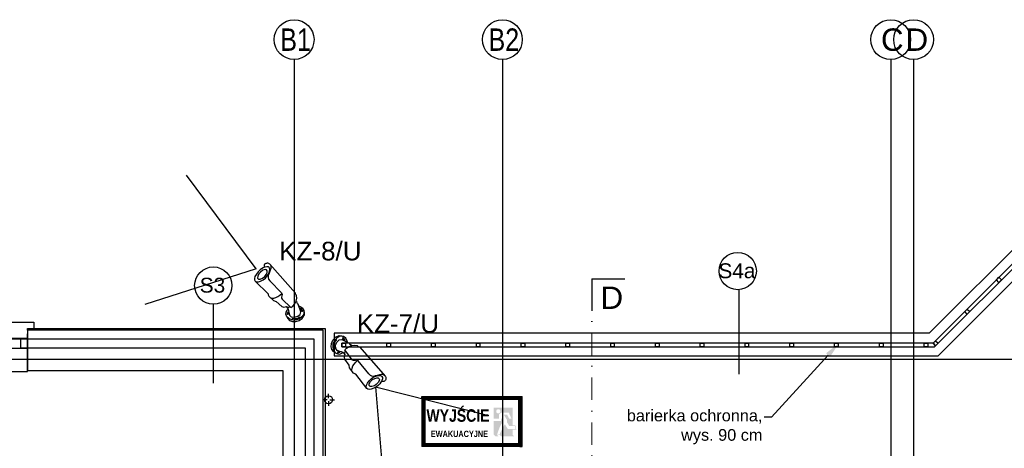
# Model space of a CAD drawing. Header units: millimetres. Extents: x -7023 to 53801, y 9849 to 33561.
# Tile 121 of 256: x 11323 to 12422, y 22293 to 22772. Entities that reach past the tile are written whole.
import ezdxf
from ezdxf.enums import TextEntityAlignment as Align

# ---------------------------------------------------------------- set-up
doc = ezdxf.new("R2010")
doc.units = ezdxf.units.MM
doc.linetypes.add('DASHDOT', pattern=[1, 0.5, -0.25, 0, -0.25])
doc.layers.get('0').update_dxf_attribs({"lineweight": 9})
for name, color, linetype in [('.IE_podklad', 252, 'Continuous'), ('IE_CCTV', 6, 'Continuous'), ('IE_SKD', 6, 'Continuous')]:
    doc.layers.add(name, color=color, linetype=linetype)
doc.styles.add('Arial', font='arial.ttf', dxfattribs={"height": 125})
doc.styles.add('Opisowy', font='arial.ttf')
doc.styles.get("Standard").update_dxf_attribs({"font": 'arial.ttf'})
doc.linetypes.add('ZIGZAG', pattern='A,0.00254,-5.08,[131,ltypeshp.shx,S=5.08,R=0,X=-5.08,Y=0],-10.16,[131,ltypeshp.shx,S=5.08,R=180,X=5.08,Y=0],-5.08', length=20.32254)

# ---------------------------------------------------------------- blocks, each defined once
blk = doc.blocks.new('AAT_BULLET')
for points in [[(49.95, 5.18), (48.88, 5.09), (47.88, 4.65), (46.94, 3.84), (46.09, 2.79), (45.02, 1.37), (44.16, -0.01), (43.44, -1.09), (42.22, -1.95), (40.98, -2.31), (39.17, -2.2), (25.9, 0.23), (24.78, -0.03), (23.97, -0.97), (23.28, -1.79), (22.5, -2.29), (21.56, -2.25), (11.99, -0.09), (12.11, 1.71), (12.83, 4.14), (14, 6.17), (15.57, 7.94), (17.16, 8.85), (18.01, 9.03), (18.93, 8.95), (19.66, 9.39)], [(19.66, 9.39), (50.29, 5.14)], [(7.55, -6.98), (5.98, -7.06), (3.92, -6.78), (1.99, -5.35), (0.47, -3.15), (-0.39, -0.45), (-0.41, 2.59), (0.98, 5.6), (2.64, 6.76), (4.06, 7.21)], [(9.6, 5.93), (8.06, 6.95), (6.28, 7.52), (4.06, 7.21), (1.83, 5.57), (0.93, 2.91), (0.62, 0.15), (1.67, -2.81), (3.45, -5.06), (5.54, -6.44), (7.55, -6.98), (9.81, -6.34), (11.15, -5.33), (12.03, -3.69), (12.29, -2.69)], [(14.72, -2.83), (13.49, -2.64), (12.01, -2.7), (10.88, -3.08), (9.76, -3.65), (7.68, -4.49), (5.73, -3.99), (3.88, -2.04), (3.07, 0.59), (3.27, 3.08), (4.72, 4.73), (11.01, 6.27), (11.53, 6.02), (12.62, 6.19), (13.86, 5.93)], [(45.47, -12.09), (31.37, -9.11), (30.56, -9.58), (29.39, -9.88), (27.87, -9.48), (26.86, -8.74), (25.96, -7.39), (25.32, -5.64), (25.08, -3.99), (25.09, -1.91), (25.34, 0.1)], [(50.29, 5.14), (50.8, 4.99), (51.26, 4.74), (51.74, 4.31), (52.14, 3.76), (52.37, 3.3), (52.55, 2.82), (52.61, 2.34), (52.56, 1.61), (52.24, 1.1), (51.7, 0.58), (51.26, 0.38), (50.64, 0.19), (50.86, -0.8), (50.94, -2.32), (50.94, -3.81), (50.52, -5.93), (49.72, -8.18), (48.69, -10.24), (47.49, -11.48), (46.67, -11.92), (45.47, -12.09), (44.51, -11.69), (43.6, -10.33), (43.14, -8.56), (42.97, -6.23), (43.08, -3.96), (43.62, -1.83), (44.61, 0.25), (45.87, 1.95), (46.99, 2.94), (47.66, 3.19), (48.44, 3.21), (49.28, 2.75), (49.97, 1.91), (50.56, 0.71), (50.64, 0.19)], [(29.39, -9.88), (24.32, -8.54), (22.62, -7.3), (16.71, -5.81), (15.51, -4.71), (14.67, -2.71), (13.71, -2.05), (13.13, -1.11), (13.07, -0.33)]]:
    blk.add_lwpolyline(points)
for points in [[(1.24, 1.68), (1.66, 1.05), (1.72, -0.04), (1.75, -0.72), (2.28, -1.69), (2.83, -2.54), (3.15, -3.18), (3.82, -3.95), (3.52, -4.54), (2.71, -3.79), (2.14, -2.76), (1.29, -0.96), (1.11, -0.13), (1.09, 1.27)], [(4.98, 6.3), (5.94, 6.25), (6.94, 5.86), (7.37, 5.69), (7.28, 5.46), (6.91, 5.36), (6, 5.37), (5.22, 5.5), (4.63, 5.6), (4.5, 5.91), (4.42, 6.32)], [(48.6, -0.16), (49.36, -2.2), (49.25, -4.68), (48.7, -6.43), (47.61, -8.22), (46.52, -9.12), (45.42, -9.04), (44.54, -7.9), (44.29, -5.93), (44.46, -3.63), (45.07, -1.83), (46.01, -0.37), (46.96, 0.38), (47.93, 0.36)], [(8.78, -5.53), (9.75, -4.79), (10.14, -4.27), (10.32, -3.77), (9.8, -3.82), (9.54, -3.99), (9.32, -4.19), (8.92, -4.54), (8.72, -5), (8.71, -5.4)]]:
    blk.add_lwpolyline(points, close=True)
blk = doc.blocks.new('zw$65D6')
at = {"layer": 'IE_SKD'}
for p, q in [((0, 0), (41.4, -123.6)), ((0.1, -0.2), (130.5, -0.9))]:
    blk.add_line(p, q, dxfattribs=at)

msp = doc.modelspace()

# ---------------------------------------------------------------- hatches: boundary and pattern name
at = {"layer": '.IE_podklad'}
h = msp.add_hatch(dxfattribs=at)
h.set_pattern_fill('ANSI31', color=256, scale=0.007)
h.set_pattern_definition([(45, (10431.40261, 22497.550158), (-0.0157154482, 0.0157154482), [])])
h.paths.add_polyline_path([(11772, 22350.9), (11772, 22294.9), (11884, 22294.9), (11884, 22350.9)])
h.paths.add_polyline_path([(11880.5, 22341), (11880.5, 22318), (11880.5, 22298.4), (11775.5, 22298.4), (11775.5, 22318), (11775.5, 22341), (11775.5, 22347.4), (11880.5, 22347.4)], flags=16)
at = {"layer": '.IE_podklad', "lineweight": 0}
h = msp.add_hatch(color=256, dxfattribs=at)
h.paths.add_polyline_path([(11854.4, 22306.2), (11857.9, 22306.2), (11856.4, 22307.9), (11859.2, 22307.9), (11860.7, 22306.2), (11875.4, 22306.2), (11873.5, 22308.2), (11873.5, 22313.9), (11877.6, 22313.9), (11876.6, 22318.5), (11873.5, 22318.5), (11873.5, 22338.3), (11852.5, 22338.3), (11852.5, 22326.1), (11858.4, 22326.1), (11858.4, 22330.9), (11860.9, 22332.9), (11869.2, 22332.9), (11872.3, 22325.9), (11869.8, 22325.9), (11867.4, 22330.6), (11863.6, 22330.6), (11867.2, 22324.8), (11867.2, 22322.1), (11869.8, 22317.8), (11876.1, 22317.8), (11876.8, 22314.6), (11868.2, 22314.6), (11864.8, 22319.8), (11862, 22315.1), (11858.8, 22308.2), (11856, 22308.2), (11859.2, 22316.9), (11862.8, 22323.3), (11860.5, 22326.8), (11860.5, 22323.4), (11852.5, 22323.4), (11852.5, 22308.2)], flags=0)
h.paths.add_polyline_path([(11859.9, 22334.3, -1), (11855.1, 22334.3, -1)], flags=16)

# ---------------------------------------------------------------- linework, layer by layer
at = {"layer": '.IE_podklad', "ltscale": 25}
for p, q in [((11629.6, 22727.7), (11629.6, 20635.6)), ((11862.1, 22727.7), (11862.1, 20635.6)), ((12295.6, 22727.7), (12295.6, 20635.6)), ((12321.1, 22727.7), (12321.1, 20635.6)), ((11961.9, 22482.4), (11998.9, 22482.4)), ((10554.1, 22392.4), (13853.1, 22392.4))]:
    msp.add_line(p, q, dxfattribs=at)
at = {"layer": '.IE_podklad'}
for p, q in [((12488.4, 22571.4), (12338.4, 22421.4)), ((12499.9, 22567.4), (12342.8, 22410.3)), ((12345.7, 22407.5), (12503.9, 22565.7)), ((12348.7, 22396.4), (12513.4, 22561.1)), ((12413.5, 22481), (12416.4, 22483.9)), ((12416.4, 22478.2), (12413.5, 22481)), ((12416.4, 22483.9), (12419.2, 22481)), ((12419.2, 22481), (12416.4, 22478.2)), ((12126, 22470.1), (12126, 22375.8)), ((11539.3, 22453.9), (11539.3, 22365.7)), ((12378.2, 22445.7), (12381, 22448.5)), ((12381, 22442.8), (12378.2, 22445.7)), ((12381, 22448.5), (12383.8, 22445.7)), ((12383.8, 22445.7), (12381, 22442.8)), ((11331.9, 22424.9), (11331.9, 22426.9)), ((11331.9, 22426.9), (11662.1, 22426.9)), ((11662.1, 22424.9), (11331.9, 22424.9)), ((11331.9, 22424.9), (11331.9, 22404.9)), ((11662.1, 22426.9), (11664.1, 22426.9)), ((11662.1, 22157.9), (11662.1, 22424.9)), ((11664.1, 22426.9), (11664.1, 22172.7)), ((11674.4, 22421.4), (11674.4, 22396.4)), ((12338.4, 22421.4), (11674.4, 22421.4)), ((12342.8, 22410.3), (12345.7, 22413.1)), ((12345.7, 22413.1), (12348.5, 22410.3)), ((11642.1, 22404.9), (11331.9, 22404.9)), ((11331.9, 22404.9), (11331.9, 22379.9)), ((11642.1, 22157.9), (11642.1, 22404.9)), ((12342.9, 22410.4), (11683, 22410.4)), ((11683, 22410.4), (11683, 22406.4)), ((11683, 22410.4), (11687, 22410.4)), ((11683, 22406.4), (11683, 22410.4)), ((11683, 22406.4), (12344.6, 22406.4)), ((11687, 22406.4), (11683, 22406.4)), ((11687, 22410.4), (11687, 22406.4)), ((11733, 22410.4), (11737, 22410.4)), ((11733, 22406.4), (11733, 22410.4)), ((11737, 22406.4), (11733, 22406.4)), ((11737, 22410.4), (11737, 22406.4)), ((11783, 22410.4), (11787, 22410.4)), ((11783, 22406.4), (11783, 22410.4)), ((11787, 22406.4), (11783, 22406.4)), ((11787, 22410.4), (11787, 22406.4)), ((11833, 22410.4), (11837, 22410.4)), ((11833, 22406.4), (11833, 22410.4)), ((11837, 22406.4), (11833, 22406.4)), ((11837, 22410.4), (11837, 22406.4)), ((11883, 22410.4), (11887, 22410.4)), ((11883, 22406.4), (11883, 22410.4)), ((11887, 22406.4), (11883, 22406.4)), ((11887, 22410.4), (11887, 22406.4)), ((11933, 22410.4), (11937, 22410.4)), ((11933, 22406.4), (11933, 22410.4)), ((11937, 22406.4), (11933, 22406.4)), ((11937, 22410.4), (11937, 22406.4)), ((11983, 22410.4), (11987, 22410.4)), ((11983, 22406.4), (11983, 22410.4)), ((11987, 22406.4), (11983, 22406.4)), ((11987, 22410.4), (11987, 22406.4)), ((12033, 22410.4), (12037, 22410.4)), ((12033, 22406.4), (12033, 22410.4)), ((12037, 22406.4), (12033, 22406.4)), ((12037, 22410.4), (12037, 22406.4)), ((12083, 22410.4), (12087, 22410.4)), ((12083, 22406.4), (12083, 22410.4)), ((12087, 22406.4), (12083, 22406.4)), ((12087, 22410.4), (12087, 22406.4)), ((12133, 22410.4), (12137, 22410.4)), ((12133, 22406.4), (12133, 22410.4)), ((12137, 22406.4), (12133, 22406.4)), ((12137, 22410.4), (12137, 22406.4)), ((12183, 22410.4), (12187, 22410.4)), ((12183, 22406.4), (12183, 22410.4)), ((12187, 22406.4), (12183, 22406.4)), ((12187, 22410.4), (12187, 22406.4)), ((12233, 22410.4), (12237, 22410.4)), ((12233, 22406.4), (12233, 22410.4)), ((12237, 22406.4), (12233, 22406.4)), ((12237, 22410.4), (12237, 22406.4)), ((12283, 22410.4), (12287, 22410.4)), ((12283, 22406.4), (12283, 22410.4)), ((12287, 22406.4), (12283, 22406.4)), ((12287, 22410.4), (12287, 22406.4)), ((12333, 22410.4), (12337, 22410.4)), ((12333, 22406.4), (12333, 22410.4)), ((12337, 22406.4), (12333, 22406.4)), ((12337, 22410.4), (12337, 22406.4)), ((12345.7, 22407.5), (12342.8, 22410.3)), ((12342.8, 22410.3), (12345.7, 22407.5)), ((12344.6, 22406.4), (12348.5, 22410.3)), ((12348.5, 22410.3), (12345.7, 22407.5)), ((11674.4, 22396.4), (12348.7, 22396.4)), ((11331.9, 22379.9), (11617.1, 22379.9)), ((11617.1, 22379.9), (11617.1, 21918.9))]:
    msp.add_line(p, q, dxfattribs=at)
at = {"layer": '.IE_podklad', "lineweight": 30, "ltscale": 25}
msp.add_line((11961.9, 22482.4), (11961.9, 22446.4), dxfattribs=at)
at = {"layer": '.IE_podklad', "linetype": 'DASHDOT', "lineweight": 13, "ltscale": 50}
msp.add_line((11961.9, 22472.2), (11961.9, 21687.6), dxfattribs=at)
at = {"layer": '.IE_podklad', "linetype": 'ZIGZAG'}
for p, q in [((11652.1, 22414.9), (11331.9, 22414.9)), ((11652.1, 22157.9), (11652.1, 22414.9))]:
    msp.add_line(p, q, dxfattribs=at)
at = {"layer": '.IE_podklad', "linetype": 'Continuous'}
for p, q in [((11666.3, 22347.2), (11661.2, 22347.2)), ((11668, 22348.9), (11668, 22353.9)), ((11669.6, 22347.2), (11674.7, 22347.2)), ((11668, 22345.5), (11668, 22340.5))]:
    msp.add_line(p, q, dxfattribs=at)
at = {"layer": '.IE_podklad', "linetype": 'ByBlock', "lineweight": -2}
msp.add_line((12162.4, 22327.7), (12154.4, 22327.7), dxfattribs=at)
at = {"layer": '.IE_podklad'}
for points in [[(11181.9, 22424.9), (11174.9, 22424.9), (11174.9, 22433.7), (11338.9, 22433.7), (11338.9, 22424.9), (11331.9, 22424.9), (11331.9, 22414.7), (11181.9, 22414.7)], [(11181.9, 22404.9), (11331.9, 22404.9), (11331.9, 22415.5), (11181.9, 22415.5)], [(11331.9, 22404.9), (11324.6, 22404.9), (11324.6, 22415.5), (11331.9, 22415.5)], [(11775.5, 22347.4), (11775.5, 22298.4), (11880.5, 22298.4), (11880.5, 22347.4)]]:
    msp.add_lwpolyline(points, close=True, dxfattribs=at)
msp.add_lwpolyline([(11181.9, 22424.9), (11181.9, 22378.7), (11331.9, 22378.7), (11331.9, 22420.7)], dxfattribs=at)
at = {"layer": '.IE_podklad', "linetype": 'ByBlock', "lineweight": -2}
msp.add_lwpolyline([(12225.7, 22397.1), (12162.4, 22327.7)], dxfattribs=at)
at = {"layer": '.IE_podklad', "lineweight": 0}
msp.add_lwpolyline([(11772, 22350.9), (11772, 22294.9), (11884, 22294.9), (11884, 22350.9)], close=True, dxfattribs=at)
msp.add_lwpolyline([(11772, 22350.9), (11772, 22294.9), (11884, 22294.9), (11884, 22350.9)], close=True, dxfattribs=at)
at = {"layer": '.IE_podklad', "linetype": 'Continuous'}
for centre, radius in [((11629.6, 22749.3), 22.2), ((11862.1, 22749.3), 22.2), ((12295.6, 22749.3), 22.2), ((12321.1, 22749.3), 22.2), ((11668, 22347.2), 4.5)]:
    msp.add_circle(centre, radius, dxfattribs=at)
at = {"layer": '.IE_podklad'}
for centre in [(12124.8, 22490.9), (11539.3, 22474.7)]:
    msp.add_circle(centre, 20.8, dxfattribs=at)
msp.add_solid([(12223.4, 22399.1), (12237.8, 22410.4), (12227.9, 22395.1)], dxfattribs=at)

# ---------------------------------------------------------------- block references
at = {"layer": 'IE_CCTV'}
for p, xscale, yscale, zscale, rotation in [((11635.4, 22436.4), -1.39131156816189, 1.391311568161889, 1.391311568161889, 303.7991319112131), ((11673.7, 22413.9), 1.39131156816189, 1.39131156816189, 1.39131156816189, 319.2120628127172)]:
    msp.add_blockref('AAT_BULLET', p, dxfattribs=dict(at, xscale=xscale, yscale=yscale, zscale=zscale, rotation=rotation))
at = {"layer": 'IE_SKD'}
for p, rotation in [((11587.2, 22493.4), 198.1862524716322), ((11720.4, 22361.7), 346.2316989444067)]:
    msp.add_blockref('zw$65D6', p, dxfattribs=dict(at, rotation=rotation))

# ---------------------------------------------------------------- texts
at = {"layer": '.IE_podklad', "linetype": 'Continuous', "style": 'Opisowy'}
for s, p in [('S4a', (12103.2, 22482.9)), ('S3', (11524.2, 22466.8))]:
    msp.add_text(s, height=16.64, dxfattribs=at).set_placement(p)
at = {"layer": '.IE_podklad', "linetype": 'Continuous', "ltscale": 25, "style": 'Arial'}
msp.add_text('D', height=25, dxfattribs=at).set_placement((11971.7, 22448.6))
at = {"layer": '.IE_podklad', "char_height": 25, "width": 492.116, "attachment_point": 1}
for s, insert in [('{\\W0.8;B1}', (11614.1, 22761.8)), ('{\\W0.8;B2}', (11846.6, 22761.8)), ('C', (12284.7, 22761.8)), ('D', (12312.2, 22761.8))]:
    msp.add_mtext(s, dxfattribs=dict(at, insert=insert))
at = {"layer": '.IE_podklad', "attachment_point": 5, "style": 'Arial'}
for s, insert, char_height, width in [('{\\fArial|b1|i0|c238|p34;\\W0.8;WYJŚCIE}', (11812.5, 22329.5), 14, 105), ('{\\fArial|b1|i0|c238|p34;\\W0.8;EWAKUACYJNE}', (11814.1, 22309), 7, 100.558)]:
    msp.add_mtext(s, dxfattribs=dict(at, insert=insert, char_height=char_height, width=width))
at = {"layer": '.IE_podklad', "insert": (12152.4, 22336.1), "char_height": 13, "attachment_point": 3}
msp.add_mtext('barierka ochronna, \\P\\pxi-3,l4,qr,t4;wys.^I90 cm', dxfattribs=at)
at = {"layer": 'IE_CCTV', "linetype": 'Continuous'}
for s, p in [('KZ-8/U', (11612.9, 22523.6)), ('KZ-7/U', (11699.5, 22442.7))]:
    msp.add_text(s, height=20.78, dxfattribs=at).set_placement(p, align=Align.TOP_LEFT)

doc.saveas('drawing.dxf')
